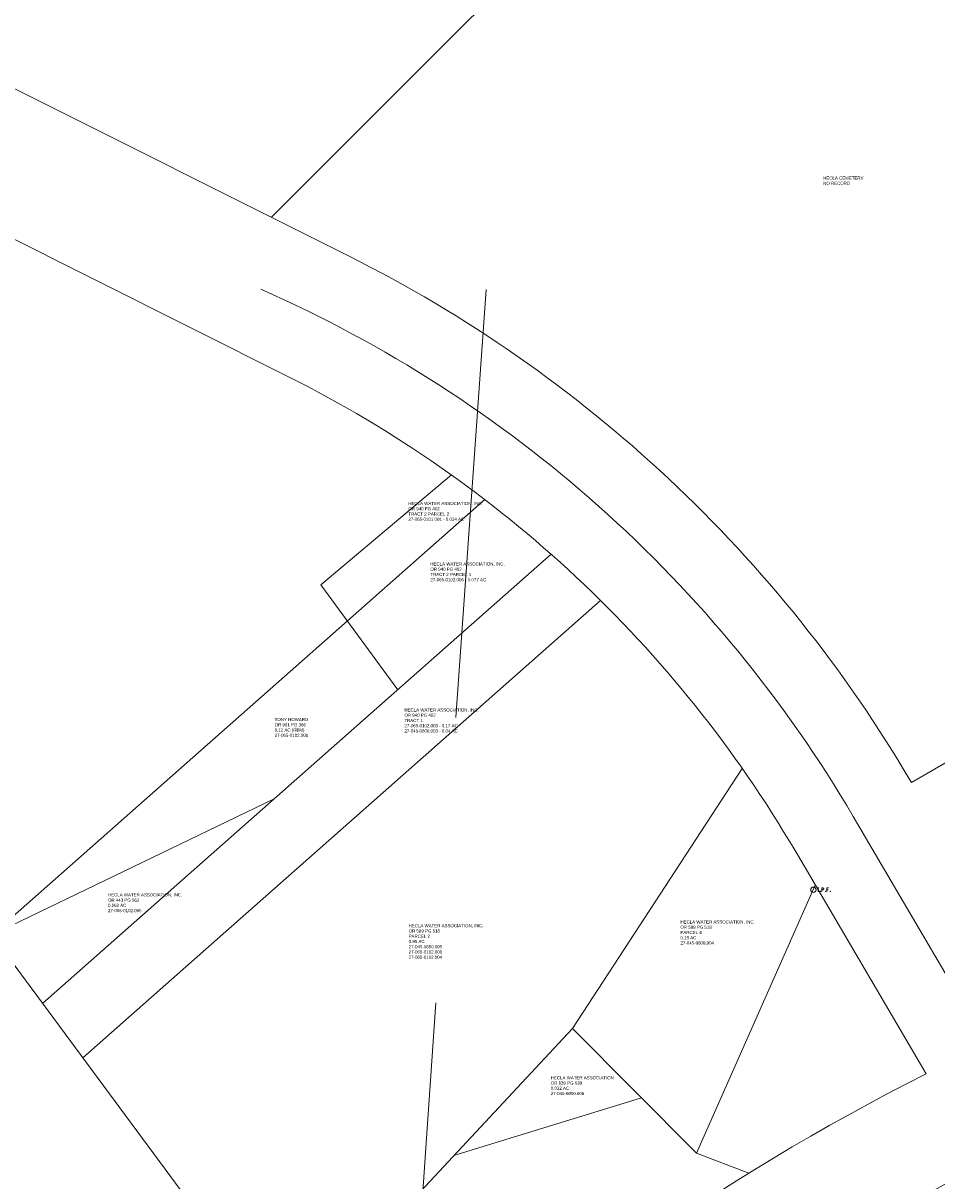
# Model space of a CAD drawing. Extents: x 1926695 to 1928303, y 198652 to 201622.
# Tile 4 of 7: x 1927206 to 1927612, y 199739 to 200253. Entities that reach past the tile are written whole.
import ezdxf

# ---------------------------------------------------------------- set-up
doc = ezdxf.new("R2010")
doc.units = 0
doc.header["$MEASUREMENT"] = 0
doc.linetypes.add('DGN Style 2', pattern=[317.808936, 190.685362, -127.123574])
for name, color, linetype, lineweight in [('DV_X_Property_Line', 7, 'Continuous', 0), ('DV_X_Section_VMS_Line', 6, 'DGN Style 2', 0), ('SV_X_Mon_Cells_Found', 7, 'Continuous', 0)]:
    doc.layers.add(name, color=color, linetype=linetype, lineweight=lineweight)
doc.styles.get("Standard").update_dxf_attribs({"font": 'arial.ttf'})

# ---------------------------------------------------------------- blocks, each defined once
blk = doc.blocks.new('IPF')
at = {"layer": 'SV_X_Mon_Cells_Found', "color": 7, "linetype": 'Continuous', "lineweight": 0, "flags": 128}
for points in [[(0.101, 0.04), (0.118, 0.04)], [(0.11, -0.04), (0.11, 0.04)], [(0.188, -0.04), (0.188, 0.04), (0.214, 0.04), (0.217, 0.039), (0.221, 0.038), (0.223, 0.037), (0.224, 0.036), (0.226, 0.032), (0.228, 0.029), (0.229, 0.024), (0.229, 0.017), (0.229, 0.014), (0.227, 0.01), (0.225, 0.006), (0.223, 0.004), (0.221, 0.003), (0.219, 0.002), (0.214, 0.001), (0.188, 0.001)], [(0.338, 0.04), (0.3, 0.04), (0.3, -0.04)], [(0.3, 0.001), (0.327, 0.001)], [(0.101, -0.04), (0.118, -0.04)], [(0.157, -0.029), (0.16, -0.029), (0.162, -0.031), (0.164, -0.033), (0.164, -0.036), (0.162, -0.039), (0.16, -0.04), (0.157, -0.04), (0.156, -0.039), (0.154, -0.036), (0.154, -0.033), (0.156, -0.031), (0.157, -0.029)], [(0.27, -0.029), (0.273, -0.029), (0.274, -0.031), (0.276, -0.033), (0.276, -0.036), (0.274, -0.039), (0.273, -0.04), (0.27, -0.04), (0.268, -0.039), (0.267, -0.036), (0.267, -0.033), (0.268, -0.031), (0.27, -0.029)], [(0.377, -0.029), (0.38, -0.029), (0.382, -0.031), (0.383, -0.033), (0.383, -0.036), (0.382, -0.039), (0.38, -0.04), (0.377, -0.04), (0.376, -0.039), (0.374, -0.036), (0.374, -0.033), (0.376, -0.031), (0.377, -0.029)]]:
    blk.add_lwpolyline(points, dxfattribs=at)
at = {"layer": 'SV_X_Mon_Cells_Found', "color": 7, "linetype": 'Continuous', "lineweight": 0}
blk.add_circle((0, 0), 0.06, dxfattribs=at)

msp = doc.modelspace()

# ---------------------------------------------------------------- linework, layer by layer
at = {"layer": 'DV_X_Property_Line', "color": 2}
for p, q in [((1926922.48, 200364.37), (1927350.83, 200149.91)), ((1927054.38, 200231.23), (1927323.97, 200096.26)), ((1927411.18, 200041.69), (1927192.02, 199848.17)), ((1927440.7, 200017.37), (1927214.57, 199817.69)), ((1927462.61, 199996.88), (1927232.4, 199793.6)), ((1927525.66, 199922.17), (1927450.16, 199806.6)), ((1927607.41, 199786.36), (1927549.12, 199885.64)), ((1927192.02, 199848.17), (1927363.59, 199616.33)), ((1927450.16, 199806.6), (1927323.3, 199670.77)), ((1927450.16, 199806.6), (1927505.27, 199751.18)), ((1927505.27, 199751.18), (1927528.62, 199742.32))]:
    msp.add_line(p, q, dxfattribs=at)
for points in [[(1927795.13, 199772.28), (1927816.89, 199865.18), (1927713.01, 199980.89), (1927697.26, 200017.66), (1927817.06, 200055.74), (1927729.84, 200526.35), (1927673.87, 200524.47), (1927316.35, 200167.17)], [(1927338.26, 200003.84), (1927396.33, 200052.68)], [(1927372.55, 199957.19), (1927338.26, 200003.84)], [(1927192.02, 199848.17), (1927317.58, 199908.65)], [(1927505.27, 199751.18), (1927558.14, 199870.28)], [(1927480.84, 199775.75), (1927397.43, 199750.14)]]:
    msp.add_lwpolyline(points, dxfattribs=at)
for points in [[(1927713.01, 199980.89), (1927600.94, 199915.88, 0.145003), (1927350.83, 200149.91, 11.510303)], [(1927311.65, 200135.18, -0.157637), (1927574.99, 199900.83), (1927635.1, 199798.45, 0.32316), (1927805.57, 199723.38), (1927863.1, 199735.66, 0.108119), (1928141.93, 199862.1), (1928252.9, 199944.92)], [(1927607.41, 199786.36, 0.148385), (1927166.99, 199366.76, -24.033901)], [(1927233.15, 199384.85, -0.146345), (1927665.18, 199761.36, -8.644548)]]:
    msp.add_lwpolyline(points, format="xyb", dxfattribs=at)
msp.add_arc((1927080.89, 199610.75), 542.96, 30.4164, 63.4042, dxfattribs=at)
at = {"layer": 'DV_X_Section_VMS_Line'}
msp.add_line((1927376.1, 199627.83), (1927516.22, 201622.06), dxfattribs=at)

# ---------------------------------------------------------------- block references
at = {"layer": 'SV_X_Mon_Cells_Found', "color": 7, "linetype": 'Continuous', "lineweight": 0, "xscale": 20, "yscale": 20, "zscale": 20}
msp.add_blockref('IPF', (1927557.28, 199868.27), dxfattribs=at)

# ---------------------------------------------------------------- texts
at = {"layer": 'DV_X_Property_Line', "linetype": 'Continuous', "char_height": 1.4, "attachment_point": 1}
for s, insert in [('HECLA CEMETERY\\PNO RECORD', (1927561.64, 200185.32)), ('HECLA WATER ASSOCIATION, INC.\\POR 940 PG 402\\PTRACT 2 PARCEL 2\\P27-065-0101.001 - 0.034 AC', (1927377.19, 200040.67)), ('HECLA WATER ASSOCIATION, INC.\\POR 940 PG 402\\PTRACT 2 PARCEL 1\\P27-065-0102.006 - 0.077 AC', (1927386.98, 200013.79)), ('HECLA WATER ASSOCIATION, INC.\\POR 940 PG 402\\PTRACT 1\\P27-065-0102.003 - 0.17 AC\\P27-045-0800.003 - 0.04 AC', (1927375.44, 199948.89)), ('TONY HOWARD\\POR 961 PG 366\\P0.12 AC (REM)\\P27-065-0102.001', (1927317.74, 199944.62)), ('HECLA WATER ASSOCIATION, INC.\\POR 443 PG 563\\P0.062 AC\\P27-065-0102.005', (1927243.64, 199866.69)), ('HECLA WATER ASSOCIATION, INC.\\POR 589 PG 518\\PPARCEL 2\\P0.95 AC\\P27-045-0800.005\\P27-065-0102.000\\P27-065-0102.004', (1927377.32, 199852.98)), ('HECLA WATER ASSOCIATION, INC.\\POR 589 PG 518\\PPARCEL 4\\P0.19 AC\\P27-045-0800.004', (1927498.18, 199854.65)), ('HECLA WATER ASSOCIATION\\POR 639 PG 630\\P0.032 AC\\P27-045-0800.006', (1927440.52, 199785.38))]:
    msp.add_mtext(s, dxfattribs=dict(at, insert=insert))

doc.saveas('drawing.dxf')
